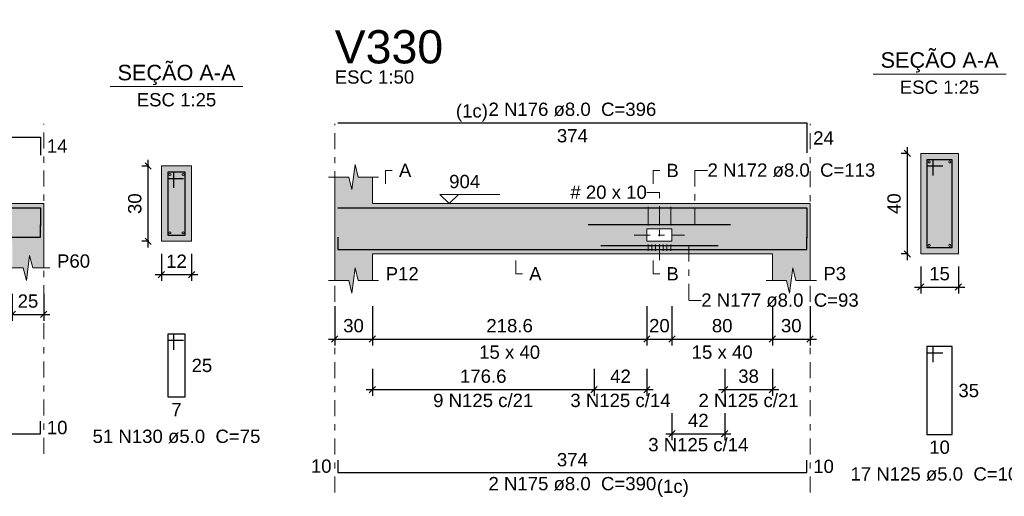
# Model space of a CAD drawing. Header units: millimetres. Extents: x 0 to 119, y 0 to 84.
# Tile 10 of 30: x 63 to 79, y 22 to 29. Entities that reach past the tile are written whole.
import ezdxf

# ---------------------------------------------------------------- set-up
doc = ezdxf.new("R2010")
doc.units = ezdxf.units.MM
doc.header["$MEASUREMENT"] = 0
doc.linetypes.add('DASHDOT', pattern=[2.54, 1.27, -0.635, 0, -0.635])
doc.linetypes.add('NULL', pattern=[0])
doc.layers.get('0').update_dxf_attribs({"lineweight": 18})
for name, color, linetype, lineweight in [('Descrição da armadura', 7, 'Continuous', 0), ('DT-Arm complementar', 5, 'Continuous', 5), ('DT-Barras na forma', 2, 'Continuous', 30), ('DT-Barras no corte', 5, 'Continuous', 5), ('DT-Barras rebatidas', 2, 'Continuous', 30), ('DT-Cotas', 9, 'Continuous', 5), ('DT-Forma', 5, 'Continuous', 5), ('DT-Hachura forma vigas', 254, 'Continuous', 5), ('DT-Hachura seção vigas', 254, 'Continuous', 5), ('DT-Pontilhado', 9, 'DASHDOT', 5), ('DT-Textos', 7, 'Continuous', 5), ('DT-Título', 3, 'Continuous', 20), ('Textos armaduras', 7, 'Continuous', 0)]:
    doc.layers.add(name, color=color, linetype=linetype, lineweight=lineweight)
doc.styles.add('Arial', font='txt')
doc.dimstyles.new('UM_25.000000', dxfattribs={"dimtxt": 0.18, "dimasz": 0.1, "dimexe": 0.1, "dimexo": 0.2, "dimgap": 0, "dimtad": 1, "dimtih": 1, "dimtoh": 1, "dimdec": 1, "dimlfac": 25, "dimzin": 0, "dimdsep": 46, "dimtxsty": 'Standard', "dimcen": 0.09, "dimdle": 0.1, "dimadec": 1, "dimazin": 2, "dimtfac": 1, "dimtdec": 4, "dimtofl": 0, "dimtmove": 0, "dimatfit": 3, "dimfxl": 1, "dimtolj": 1, "dimarcsym": 0})
doc.dimstyles.new('UM_50.000000', dxfattribs={"dimtxt": 0.18, "dimasz": 0.1, "dimexe": 0.1, "dimexo": 0.2, "dimgap": 0, "dimtad": 1, "dimtih": 1, "dimtoh": 1, "dimdec": 1, "dimlfac": 50, "dimzin": 0, "dimdsep": 46, "dimtxsty": 'Standard', "dimcen": 0.09, "dimdle": 0.1, "dimadec": 1, "dimazin": 2, "dimtfac": 1, "dimtdec": 4, "dimtofl": 0, "dimtmove": 0, "dimatfit": 3, "dimfxl": 1, "dimtolj": 1, "dimarcsym": 0})

# ---------------------------------------------------------------- blocks, each defined once
blk = doc.blocks.new('_Oblique')
at = {"color": 0, "linetype": 'ByBlock', "lineweight": -2}
blk.add_line((-0.5, -0.5), (0.5, 0.5), dxfattribs=at)
blk = doc.blocks.new('*D263')
at = {"layer": 'Defpoints', "color": 0}
for p in [(63.054, 25.128), (63.554, 25.128), (63.554, 24.598)]:
    blk.add_point(p, dxfattribs=at)
at = {"layer": 'DT-Cotas', "color": 0, "lineweight": -2}
for p, q in [((63.054, 24.928), (63.054, 24.498)), ((63.554, 24.928), (63.554, 24.498)), ((62.954, 24.598), (63.654, 24.598))]:
    blk.add_line(p, q, dxfattribs=at)
at = {"layer": 'DT-Cotas', "color": 0, "lineweight": -2, "xscale": 0.1, "yscale": 0.1, "zscale": 0.1, "rotation": 180}
blk.add_blockref('_Oblique', (63.054, 24.598), dxfattribs=at)
at = {"layer": 'DT-Cotas', "color": 0, "lineweight": -2, "xscale": 0.1, "yscale": 0.1, "zscale": 0.1}
blk.add_blockref('_Oblique', (63.554, 24.598), dxfattribs=at)
at = {"layer": 'DT-Cotas', "color": 7, "insert": (63.304, 24.81), "char_height": 0.2118, "attachment_point": 5, "rotation": 0.0057, "style": 'Arial'}
blk.add_mtext('\\A1;25', dxfattribs=at)
blk = doc.blocks.new('*D264')
at = {"layer": 'Defpoints', "color": 0}
for p in [(65.218, 26.963), (65.429, 26.963), (65.429, 25.763)]:
    blk.add_point(p, dxfattribs=at)
at = {"layer": 'DT-Cotas', "color": 0, "lineweight": -2}
for p, q in [((65.218, 25.663), (65.218, 27.063)), ((65.229, 26.963), (65.118, 26.963)), ((65.229, 25.763), (65.118, 25.763))]:
    blk.add_line(p, q, dxfattribs=at)
at = {"layer": 'DT-Cotas', "color": 0, "lineweight": -2, "xscale": 0.1, "yscale": 0.1, "zscale": 0.1}
for p, rotation in [((65.218, 26.963), 90), ((65.218, 25.763), 270)]:
    blk.add_blockref('_Oblique', p, dxfattribs=dict(at, rotation=rotation))
at = {"layer": 'DT-Cotas', "color": 7, "insert": (65.006, 26.363), "char_height": 0.2118, "attachment_point": 5, "rotation": 90, "style": 'Arial'}
blk.add_mtext('\\A1;30', dxfattribs=at)
blk = doc.blocks.new('*D265')
at = {"layer": 'Defpoints', "color": 0}
for p in [(65.429, 25.763), (65.909, 25.763), (65.909, 25.234)]:
    blk.add_point(p, dxfattribs=at)
at = {"layer": 'DT-Cotas', "color": 0, "lineweight": -2}
for p, q in [((65.429, 25.563), (65.429, 25.134)), ((65.909, 25.563), (65.909, 25.134)), ((65.329, 25.234), (66.009, 25.234))]:
    blk.add_line(p, q, dxfattribs=at)
at = {"layer": 'DT-Cotas', "color": 0, "lineweight": -2, "xscale": 0.1, "yscale": 0.1, "zscale": 0.1, "rotation": 180}
blk.add_blockref('_Oblique', (65.429, 25.234), dxfattribs=at)
at = {"layer": 'DT-Cotas', "color": 0, "lineweight": -2, "xscale": 0.1, "yscale": 0.1, "zscale": 0.1}
blk.add_blockref('_Oblique', (65.909, 25.234), dxfattribs=at)
at = {"layer": 'DT-Cotas', "color": 7, "insert": (65.669, 25.446), "char_height": 0.2118, "attachment_point": 5, "rotation": 0.0057, "style": 'Arial'}
blk.add_mtext('\\A1;12', dxfattribs=at)
blk = doc.blocks.new('*D268')
at = {"layer": 'Defpoints', "color": 0}
for p in [(68.189, 24.928), (68.789, 24.928), (68.789, 24.206)]:
    blk.add_point(p, dxfattribs=at)
at = {"layer": 'DT-Cotas', "color": 0, "lineweight": -2}
for p, q in [((68.189, 24.728), (68.189, 24.106)), ((68.789, 24.728), (68.789, 24.106)), ((68.089, 24.206), (68.889, 24.206))]:
    blk.add_line(p, q, dxfattribs=at)
at = {"layer": 'DT-Cotas', "color": 0, "lineweight": -2, "xscale": 0.1, "yscale": 0.1, "zscale": 0.1, "rotation": 180}
blk.add_blockref('_Oblique', (68.189, 24.206), dxfattribs=at)
at = {"layer": 'DT-Cotas', "color": 0, "lineweight": -2, "xscale": 0.1, "yscale": 0.1, "zscale": 0.1}
blk.add_blockref('_Oblique', (68.789, 24.206), dxfattribs=at)
at = {"layer": 'DT-Cotas', "color": 7, "insert": (68.489, 24.418), "char_height": 0.2118, "attachment_point": 5, "rotation": 0.0057, "style": 'Arial'}
blk.add_mtext('\\A1;30', dxfattribs=at)
blk = doc.blocks.new('*D269')
at = {"layer": 'Defpoints', "color": 0}
for p in [(68.789, 24.928), (73.161, 24.928), (73.161, 24.206)]:
    blk.add_point(p, dxfattribs=at)
at = {"layer": 'DT-Cotas', "color": 0, "lineweight": -2}
for p, q in [((68.789, 24.728), (68.789, 24.106)), ((73.161, 24.728), (73.161, 24.106)), ((68.689, 24.206), (73.261, 24.206))]:
    blk.add_line(p, q, dxfattribs=at)
at = {"layer": 'DT-Cotas', "color": 0, "lineweight": -2, "xscale": 0.1, "yscale": 0.1, "zscale": 0.1, "rotation": 180}
blk.add_blockref('_Oblique', (68.789, 24.206), dxfattribs=at)
at = {"layer": 'DT-Cotas', "color": 0, "lineweight": -2, "xscale": 0.1, "yscale": 0.1, "zscale": 0.1}
blk.add_blockref('_Oblique', (73.161, 24.206), dxfattribs=at)
at = {"layer": 'DT-Cotas', "color": 7, "insert": (70.975, 24.418), "char_height": 0.2118, "attachment_point": 5, "rotation": 0.0057, "style": 'Arial'}
blk.add_mtext('\\A1;218.6', dxfattribs=at)
blk = doc.blocks.new('*D270')
at = {"layer": 'Defpoints', "color": 0}
for p in [(73.161, 24.928), (73.561, 24.928), (73.561, 24.206)]:
    blk.add_point(p, dxfattribs=at)
at = {"layer": 'DT-Cotas', "color": 0, "lineweight": -2}
for p, q in [((73.161, 24.728), (73.161, 24.106)), ((73.561, 24.728), (73.561, 24.106)), ((73.061, 24.206), (73.661, 24.206))]:
    blk.add_line(p, q, dxfattribs=at)
at = {"layer": 'DT-Cotas', "color": 0, "lineweight": -2, "xscale": 0.1, "yscale": 0.1, "zscale": 0.1, "rotation": 180}
blk.add_blockref('_Oblique', (73.161, 24.206), dxfattribs=at)
at = {"layer": 'DT-Cotas', "color": 0, "lineweight": -2, "xscale": 0.1, "yscale": 0.1, "zscale": 0.1}
blk.add_blockref('_Oblique', (73.561, 24.206), dxfattribs=at)
at = {"layer": 'DT-Cotas', "color": 7, "insert": (73.361, 24.418), "char_height": 0.2118, "attachment_point": 5, "rotation": 0.0057, "style": 'Arial'}
blk.add_mtext('\\A1;20', dxfattribs=at)
blk = doc.blocks.new('*D271')
at = {"layer": 'Defpoints', "color": 0}
for p in [(73.561, 24.928), (75.161, 24.928), (75.161, 24.206)]:
    blk.add_point(p, dxfattribs=at)
at = {"layer": 'DT-Cotas', "color": 0, "lineweight": -2}
for p, q in [((73.561, 24.728), (73.561, 24.106)), ((75.161, 24.728), (75.161, 24.106)), ((73.461, 24.206), (75.261, 24.206))]:
    blk.add_line(p, q, dxfattribs=at)
at = {"layer": 'DT-Cotas', "color": 0, "lineweight": -2, "xscale": 0.1, "yscale": 0.1, "zscale": 0.1, "rotation": 180}
blk.add_blockref('_Oblique', (73.561, 24.206), dxfattribs=at)
at = {"layer": 'DT-Cotas', "color": 0, "lineweight": -2, "xscale": 0.1, "yscale": 0.1, "zscale": 0.1}
blk.add_blockref('_Oblique', (75.161, 24.206), dxfattribs=at)
at = {"layer": 'DT-Cotas', "color": 7, "insert": (74.361, 24.418), "char_height": 0.2118, "attachment_point": 5, "style": 'Arial'}
blk.add_mtext('\\A1;80', dxfattribs=at)
blk = doc.blocks.new('*D272')
at = {"layer": 'Defpoints', "color": 0}
for p in [(75.161, 24.928), (75.761, 24.928), (75.761, 24.206)]:
    blk.add_point(p, dxfattribs=at)
at = {"layer": 'DT-Cotas', "color": 0, "lineweight": -2}
for p, q in [((75.161, 24.728), (75.161, 24.106)), ((75.761, 24.728), (75.761, 24.106)), ((75.061, 24.206), (75.861, 24.206))]:
    blk.add_line(p, q, dxfattribs=at)
at = {"layer": 'DT-Cotas', "color": 0, "lineweight": -2, "xscale": 0.1, "yscale": 0.1, "zscale": 0.1, "rotation": 180}
blk.add_blockref('_Oblique', (75.161, 24.206), dxfattribs=at)
at = {"layer": 'DT-Cotas', "color": 0, "lineweight": -2, "xscale": 0.1, "yscale": 0.1, "zscale": 0.1}
blk.add_blockref('_Oblique', (75.761, 24.206), dxfattribs=at)
at = {"layer": 'DT-Cotas', "color": 7, "insert": (75.461, 24.418), "char_height": 0.2118, "attachment_point": 5, "rotation": 0.0057, "style": 'Arial'}
blk.add_mtext('\\A1;30', dxfattribs=at)
blk = doc.blocks.new('*D273')
at = {"layer": 'Defpoints', "color": 0}
for p in [(77.311, 27.163), (77.523, 27.163), (77.523, 25.563)]:
    blk.add_point(p, dxfattribs=at)
at = {"layer": 'DT-Cotas', "color": 0, "lineweight": -2}
for p, q in [((77.323, 27.163), (77.211, 27.163)), ((77.311, 25.463), (77.311, 27.263)), ((77.323, 25.563), (77.211, 25.563))]:
    blk.add_line(p, q, dxfattribs=at)
at = {"layer": 'DT-Cotas', "color": 0, "lineweight": -2, "xscale": 0.1, "yscale": 0.1, "zscale": 0.1}
for p, rotation in [((77.311, 27.163), 90), ((77.311, 25.563), 270)]:
    blk.add_blockref('_Oblique', p, dxfattribs=dict(at, rotation=rotation))
at = {"layer": 'DT-Cotas', "color": 7, "insert": (77.099, 26.363), "char_height": 0.2118, "attachment_point": 5, "rotation": 90, "style": 'Arial'}
blk.add_mtext('\\A1;40', dxfattribs=at)
blk = doc.blocks.new('*D274')
at = {"layer": 'Defpoints', "color": 0}
for p in [(77.523, 25.563), (78.123, 25.563), (78.123, 25.034)]:
    blk.add_point(p, dxfattribs=at)
at = {"layer": 'DT-Cotas', "color": 0, "lineweight": -2}
for p, q in [((77.523, 25.363), (77.523, 24.934)), ((78.123, 25.363), (78.123, 24.934)), ((77.423, 25.034), (78.223, 25.034))]:
    blk.add_line(p, q, dxfattribs=at)
at = {"layer": 'DT-Cotas', "color": 0, "lineweight": -2, "xscale": 0.1, "yscale": 0.1, "zscale": 0.1, "rotation": 180}
blk.add_blockref('_Oblique', (77.523, 25.034), dxfattribs=at)
at = {"layer": 'DT-Cotas', "color": 0, "lineweight": -2, "xscale": 0.1, "yscale": 0.1, "zscale": 0.1}
blk.add_blockref('_Oblique', (78.123, 25.034), dxfattribs=at)
at = {"layer": 'DT-Cotas', "color": 7, "insert": (77.823, 25.246), "char_height": 0.2118, "attachment_point": 5, "rotation": 0.0057, "style": 'Arial'}
blk.add_mtext('\\A1;15', dxfattribs=at)
blk = doc.blocks.new('*D280')
at = {"layer": 'Defpoints', "color": 0}
for p in [(72.321, 23.931), (73.161, 23.931), (73.161, 23.401)]:
    blk.add_point(p, dxfattribs=at)
at = {"layer": 'DT-Cotas', "color": 0, "lineweight": -2}
for p, q in [((72.321, 23.731), (72.321, 23.301)), ((73.161, 23.731), (73.161, 23.301)), ((72.221, 23.401), (73.261, 23.401))]:
    blk.add_line(p, q, dxfattribs=at)
at = {"layer": 'DT-Cotas', "color": 0, "lineweight": -2, "xscale": 0.1, "yscale": 0.1, "zscale": 0.1, "rotation": 180}
blk.add_blockref('_Oblique', (72.321, 23.401), dxfattribs=at)
at = {"layer": 'DT-Cotas', "color": 0, "lineweight": -2, "xscale": 0.1, "yscale": 0.1, "zscale": 0.1}
blk.add_blockref('_Oblique', (73.161, 23.401), dxfattribs=at)
at = {"layer": 'DT-Cotas', "color": 7, "insert": (72.741, 23.613), "char_height": 0.2118, "attachment_point": 5, "rotation": 0.0057, "style": 'Arial'}
blk.add_mtext('\\A1;42', dxfattribs=at)
blk = doc.blocks.new('*D281')
at = {"layer": 'Defpoints', "color": 0}
for p in [(68.789, 23.931), (72.321, 23.931), (72.321, 23.401)]:
    blk.add_point(p, dxfattribs=at)
at = {"layer": 'DT-Cotas', "color": 0, "lineweight": -2}
for p, q in [((68.789, 23.731), (68.789, 23.301)), ((72.321, 23.731), (72.321, 23.301)), ((68.689, 23.401), (72.421, 23.401))]:
    blk.add_line(p, q, dxfattribs=at)
at = {"layer": 'DT-Cotas', "color": 0, "lineweight": -2, "xscale": 0.1, "yscale": 0.1, "zscale": 0.1, "rotation": 180}
blk.add_blockref('_Oblique', (68.789, 23.401), dxfattribs=at)
at = {"layer": 'DT-Cotas', "color": 0, "lineweight": -2, "xscale": 0.1, "yscale": 0.1, "zscale": 0.1}
blk.add_blockref('_Oblique', (72.321, 23.401), dxfattribs=at)
at = {"layer": 'DT-Cotas', "color": 7, "insert": (70.555, 23.613), "char_height": 0.2118, "attachment_point": 5, "rotation": 0.0057, "style": 'Arial'}
blk.add_mtext('\\A1;176.6', dxfattribs=at)
blk = doc.blocks.new('*D282')
at = {"layer": 'Defpoints', "color": 0}
for p in [(73.561, 23.226), (74.401, 23.226), (74.401, 22.697)]:
    blk.add_point(p, dxfattribs=at)
at = {"layer": 'DT-Cotas', "color": 0, "lineweight": -2}
for p, q in [((73.561, 23.026), (73.561, 22.597)), ((74.401, 23.026), (74.401, 22.597)), ((73.461, 22.697), (74.501, 22.697))]:
    blk.add_line(p, q, dxfattribs=at)
at = {"layer": 'DT-Cotas', "color": 0, "lineweight": -2, "xscale": 0.1, "yscale": 0.1, "zscale": 0.1, "rotation": 180}
blk.add_blockref('_Oblique', (73.561, 22.697), dxfattribs=at)
at = {"layer": 'DT-Cotas', "color": 0, "lineweight": -2, "xscale": 0.1, "yscale": 0.1, "zscale": 0.1}
blk.add_blockref('_Oblique', (74.401, 22.697), dxfattribs=at)
at = {"layer": 'DT-Cotas', "color": 7, "insert": (73.981, 22.909), "char_height": 0.2118, "attachment_point": 5, "rotation": 0.0057, "style": 'Arial'}
blk.add_mtext('\\A1;42', dxfattribs=at)
blk = doc.blocks.new('*D283')
at = {"layer": 'Defpoints', "color": 0}
for p in [(74.401, 23.931), (75.161, 23.931), (75.161, 23.401)]:
    blk.add_point(p, dxfattribs=at)
at = {"layer": 'DT-Cotas', "color": 0, "lineweight": -2}
for p, q in [((74.401, 23.731), (74.401, 23.301)), ((75.161, 23.731), (75.161, 23.301)), ((74.301, 23.401), (75.261, 23.401))]:
    blk.add_line(p, q, dxfattribs=at)
at = {"layer": 'DT-Cotas', "color": 0, "lineweight": -2, "xscale": 0.1, "yscale": 0.1, "zscale": 0.1, "rotation": 180}
blk.add_blockref('_Oblique', (74.401, 23.401), dxfattribs=at)
at = {"layer": 'DT-Cotas', "color": 0, "lineweight": -2, "xscale": 0.1, "yscale": 0.1, "zscale": 0.1}
blk.add_blockref('_Oblique', (75.161, 23.401), dxfattribs=at)
at = {"layer": 'DT-Cotas', "color": 7, "insert": (74.781, 23.613), "char_height": 0.2118, "attachment_point": 5, "style": 'Arial'}
blk.add_mtext('\\A1;38', dxfattribs=at)

msp = doc.modelspace()

# ---------------------------------------------------------------- hatches: boundary and pattern name
at = {"layer": 'DT-Hachura forma vigas', "linetype": 'Continuous'}
h = msp.add_hatch(color=254, dxfattribs=at)
h.paths.add_polyline_path([(75.7606, 25.1396), (75.7606, 25.5632), (75.7606, 26.3632), (75.1606, 26.3632), (68.789, 26.3632), (68.789, 26.7868), (68.564, 26.7868), (68.514, 26.9868), (68.464, 26.5868), (68.414, 26.7868), (68.189, 26.7868), (68.189, 26.3632), (68.189, 25.5632), (68.189, 25.1396), (68.414, 25.1396), (68.464, 24.9396), (68.514, 25.3396), (68.564, 25.1396), (68.789, 25.1396), (68.789, 25.5632), (75.1606, 25.5632), (75.1606, 25.1396), (75.3856, 25.1396), (75.4356, 24.9396), (75.4856, 25.3396), (75.5356, 25.1396), (75.7606, 25.1396)])
h.paths.add_polyline_path([(73.5606, 25.9632), (73.1606, 25.9632), (73.1606, 25.7632), (73.5606, 25.7632), (73.5606, 25.9632)], flags=0)
msp.add_hatch(color=254, dxfattribs=at).paths.add_polyline_path([(63.5544, 25.3396), (63.5544, 25.7632), (63.5544, 26.3632), (63.0544, 26.3632), (56.8772, 26.3632), (56.3772, 26.3632), (47.5902, 26.3632), (47.0902, 26.3632), (47.0902, 25.7632), (47.0902, 25.3396), (47.2652, 25.3396), (47.3152, 25.1396), (47.3652, 25.5396), (47.4152, 25.3396), (47.5902, 25.3396), (47.5902, 25.7632), (56.3772, 25.7632), (56.3772, 25.3396), (56.5522, 25.3396), (56.6022, 25.1396), (56.6522, 25.5396), (56.7022, 25.3396), (56.8772, 25.3396), (56.8772, 25.7632), (63.0544, 25.7632), (63.0544, 25.3396), (63.2294, 25.3396), (63.2794, 25.1396), (63.3294, 25.5396), (63.3794, 25.3396), (63.5544, 25.3396)])
at = {"layer": 'DT-Hachura seção vigas', "linetype": 'Continuous'}
for points in [[(77.5228, 25.5632), (77.5228, 25.5632), (78.1228, 25.5632), (78.1228, 27.1632), (77.5228, 27.1632), (77.5228, 25.5632)], [(65.4295, 25.7632), (65.4295, 25.7632), (65.9095, 25.7632), (65.9095, 26.9632), (65.4295, 26.9632), (65.4295, 25.7632)]]:
    msp.add_hatch(color=254, dxfattribs=at).paths.add_polyline_path(points)

# ---------------------------------------------------------------- linework, layer by layer
at = {"layer": 'DT-Arm complementar'}
for p, q in [((73.1806, 26.3132), (73.1806, 26.0132)), ((73.3606, 26.3132), (73.3606, 26.0132)), ((73.5406, 26.3132), (73.5406, 26.0132)), ((73.1806, 25.7132), (73.1806, 25.6132)), ((73.2406, 25.7132), (73.2406, 25.6132)), ((73.3006, 25.7132), (73.3006, 25.6132)), ((73.3606, 25.7132), (73.3606, 25.6132)), ((73.4206, 25.7132), (73.4206, 25.6132)), ((73.4806, 25.7132), (73.4806, 25.6132)), ((73.5406, 25.7132), (73.5406, 25.6132))]:
    msp.add_line(p, q, dxfattribs=at)
at = {"layer": 'DT-Barras na forma'}
for p, q in [((77.7228, 27.0632), (77.6228, 27.0632)), ((77.6228, 27.0632), (77.6228, 25.6632)), ((78.0228, 27.0632), (77.6228, 27.0632)), ((77.6228, 27.0632), (77.6228, 26.9632)), ((77.7228, 26.8132), (77.7228, 27.0632)), ((78.0228, 25.6632), (78.0228, 27.0632)), ((65.6295, 26.8632), (65.5295, 26.8632)), ((65.5295, 26.8632), (65.5295, 25.8632)), ((65.8095, 26.8632), (65.5295, 26.8632)), ((65.5295, 26.8632), (65.5295, 26.7632)), ((65.6295, 26.6132), (65.6295, 26.8632)), ((65.8095, 25.8632), (65.8095, 26.8632)), ((77.6228, 26.9632), (77.8728, 26.9632)), ((65.5295, 26.7632), (65.7795, 26.7632)), ((65.5295, 25.8632), (65.8095, 25.8632)), ((77.6228, 25.6632), (78.0228, 25.6632))]:
    msp.add_line(p, q, dxfattribs=at)
for points in [[(47.1402, 26.0086), (47.1402, 26.2952), (63.5044, 26.2952), (63.5044, 26.0086)], [(68.239, 26.2952), (75.7106, 26.2952), (75.7106, 25.8174)], [(47.1402, 26.0312), (47.1402, 25.8312), (63.5044, 25.8312), (63.5044, 26.0312)], [(72.2269, 26.0312), (74.4943, 26.0312)], [(68.239, 25.8312), (68.239, 25.6312), (75.7106, 25.6312), (75.7106, 25.8312)], [(72.4269, 25.6952), (74.2943, 25.6952)]]:
    msp.add_lwpolyline(points, dxfattribs=at)
at = {"layer": 'DT-Barras no corte'}
for centre in [(77.6588, 27.0272), (77.9868, 27.0272), (65.5655, 26.8272), (65.7735, 26.8272), (65.5655, 25.8992), (65.7735, 25.8992), (77.6588, 25.6992), (77.9868, 25.6992)]:
    msp.add_circle(centre, 0.016, dxfattribs=at)
at = {"layer": 'DT-Barras rebatidas'}
for points in [[(68.239, 27.649), (75.7106, 27.649), (75.7106, 27.1712)], [(47.1402, 27.1382), (47.1402, 27.4248), (63.5044, 27.4248), (63.5044, 27.1382)], [(65.6295, 24.0365), (65.6295, 24.2865), (65.5295, 24.2865), (65.5295, 23.2865), (65.8095, 23.2865), (65.8095, 24.2865), (65.5295, 24.2865), (65.5295, 24.1865), (65.7795, 24.1865)], [(77.7228, 23.8365), (77.7228, 24.0865), (77.6228, 24.0865), (77.6228, 22.6865), (78.0228, 22.6865), (78.0228, 24.0865), (77.6228, 24.0865), (77.6228, 23.9865), (77.8728, 23.9865)], [(47.1402, 22.8966), (47.1402, 22.6966), (63.5044, 22.6966), (63.5044, 22.8966)], [(68.239, 22.2784), (68.239, 22.0784), (75.7106, 22.0784), (75.7106, 22.2784)]]:
    msp.add_lwpolyline(points, dxfattribs=at)
at = {"layer": 'DT-Forma'}
for p, q in [((78.1228, 27.1632), (77.5228, 27.1632)), ((77.5228, 27.1632), (77.5228, 25.5632)), ((78.1228, 25.5632), (78.1228, 27.1632)), ((68.464, 26.5868), (68.514, 26.9868)), ((68.514, 26.9868), (68.564, 26.7868)), ((65.9095, 26.9632), (65.4295, 26.9632)), ((65.4295, 26.9632), (65.4295, 25.7632)), ((65.9095, 25.7632), (65.9095, 26.9632)), ((68.089, 26.7868), (68.414, 26.7868)), ((68.189, 26.3632), (68.189, 26.7868)), ((68.414, 26.7868), (68.464, 26.5868)), ((68.564, 26.7868), (68.889, 26.7868)), ((68.789, 26.7868), (68.789, 26.3632)), ((63.0544, 26.3632), (63.5544, 26.3632)), ((68.789, 26.3632), (75.1606, 26.3632)), ((75.1606, 26.3632), (75.7606, 26.3632)), ((63.5544, 25.3396), (63.5544, 25.7632)), ((65.4295, 25.7632), (65.9095, 25.7632)), ((68.189, 25.5632), (68.189, 25.1396)), ((68.789, 25.1396), (68.789, 25.5632)), ((68.789, 25.5632), (75.1606, 25.5632)), ((75.1606, 25.5632), (75.1606, 25.1396)), ((75.7606, 25.1396), (75.7606, 25.5632)), ((77.5228, 25.5632), (78.1228, 25.5632)), ((63.2794, 25.1396), (63.3294, 25.5396)), ((63.3294, 25.5396), (63.3794, 25.3396)), ((62.9544, 25.3396), (63.2294, 25.3396)), ((63.2294, 25.3396), (63.2794, 25.1396)), ((63.3794, 25.3396), (63.6544, 25.3396)), ((68.464, 24.9396), (68.514, 25.3396)), ((68.514, 25.3396), (68.564, 25.1396)), ((75.4356, 24.9396), (75.4856, 25.3396)), ((75.4856, 25.3396), (75.5356, 25.1396)), ((68.089, 25.1396), (68.414, 25.1396)), ((68.414, 25.1396), (68.464, 24.9396)), ((68.564, 25.1396), (68.889, 25.1396)), ((75.0606, 25.1396), (75.3856, 25.1396)), ((75.3856, 25.1396), (75.4356, 24.9396)), ((75.5356, 25.1396), (75.8606, 25.1396))]:
    msp.add_line(p, q, dxfattribs=at)
at = {"layer": 'DT-Forma', "linetype": 'Continuous'}
for p, q in [((63.5544, 26.3632), (63.5544, 25.7632)), ((68.189, 25.5632), (68.189, 26.3632)), ((75.7606, 26.3632), (75.7606, 25.5632))]:
    msp.add_line(p, q, dxfattribs=at)
at = {"layer": 'DT-Forma'}
msp.add_lwpolyline([(73.3606, 25.9632), (73.1606, 25.9632), (73.1606, 25.7632), (73.5606, 25.7632), (73.5606, 25.9632), (73.3606, 25.9632)], close=True, dxfattribs=at)
at = {"layer": 'DT-Pontilhado', "ltscale": 0.2}
for p, q in [((63.5544, 22.3789), (63.5544, 27.6366)), ((68.189, 21.7607), (68.189, 27.6366)), ((75.7606, 21.7607), (75.7606, 27.6366)), ((73.9275, 26.0312), (73.9275, 26.8927)), ((73.9275, 26.8927), (74.1275, 26.8927)), ((73.3606, 26.5433), (73.1606, 26.5433)), ((73.3606, 25.4632), (73.3606, 26.5433)), ((72.9606, 25.8632), (73.7606, 25.8632)), ((73.8275, 25.6952), (73.8275, 24.8183)), ((73.8275, 24.8183), (74.0275, 24.8183))]:
    msp.add_line(p, q, dxfattribs=at)
at = {"layer": 'DT-Textos'}
for p, q in [((76.7638, 28.4281), (78.8818, 28.4281)), ((64.6105, 28.2281), (66.7285, 28.2281))]:
    msp.add_line(p, q, dxfattribs=at)
for points in [[(69.0008, 26.6809), (69.0008, 26.8927), (69.1067, 26.8927)], [(73.2606, 26.6809), (73.2606, 26.8927), (73.3665, 26.8927)], [(70.1605, 26.5115), (70.0122, 26.3632), (69.864, 26.5115), (70.8171, 26.5115)], [(71.0748, 25.4573), (71.0748, 25.2455), (71.1807, 25.2455)], [(73.2606, 25.4573), (73.2606, 25.2455), (73.3665, 25.2455)]]:
    msp.add_lwpolyline(points, dxfattribs=at)

# ---------------------------------------------------------------- texts
at = {"layer": 'Descrição da armadura', "linetype": 'NULL', "char_height": 0.2118, "line_spacing_factor": 0.9, "style": 'Arial'}
for s, insert, width, attachment_point in [('2 N176 ø8.0  C=396', (71.9752, 27.7553), 5.239541, 8), ('2 N172 ø8.0  C=113', (74.1272, 26.7871), 5.239541, 7), ('2 N177 ø8.0  C=93', (74.0272, 24.7156), 4.916973, 7), ('9 N125 c/21', (70.5548, 23.1197), 3.127695, 8), ('3 N125 c/14', (72.7406, 23.1197), 3.127695, 8), ('2 N125 c/21', (74.7806, 23.1197), 3.127695, 8), ('51 N130 ø5.0  C=75', (65.6693, 22.5451), 5.239541, 8), ('3 N125 c/14', (73.9806, 22.4151), 3.127695, 8), ('17 N125 ø5.0  C=101', (77.8232, 21.9451), 5.562109, 8), ('2 N175 ø8.0  C=390', (71.9748, 22.0085), 5.239541, 2)]:
    msp.add_mtext(s, dxfattribs=dict(at, insert=insert, width=width, attachment_point=attachment_point))
at = {"layer": 'DT-Textos', "linetype": 'NULL', "line_spacing_factor": 0.798, "style": 'Arial'}
for s, insert, char_height, width, attachment_point in [('SEÇÃO A-A', (77.8232, 28.4522), 0.2471, 3.812061, 8), ('SEÇÃO A-A', (65.6693, 28.2522), 0.2471, 3.812061, 8), ('ESC 1:50', (68.1892, 28.2721), 0.2118, 2.482559, 7), ('ESC 1:25', (77.8232, 28.1101), 0.2118, 2.482559, 8), ('ESC 1:25', (65.6693, 27.9101), 0.2118, 2.482559, 8), ('(1c)', (70.6292, 27.6717), 0.2118, 0.998857, 9), ('A', (69.2122, 26.7871), 0.2118, 0.386855, 7), ('B', (73.4722, 26.7871), 0.2118, 0.386855, 7), ('904', (70.0122, 26.6071), 0.2118, 0.967705, 7), ('# 20 x 10', (73.1602, 26.4371), 0.2118, 2.38627, 9), ('P60', (63.7663, 25.3401), 0.2118, 1.031992, 7), ('P12', (69.0012, 25.1401), 0.2118, 1.031992, 7), ('A', (71.2862, 25.1401), 0.2118, 0.386855, 7), ('B', (73.4722, 25.1401), 0.2118, 0.386855, 7), ('P3', (75.9722, 25.1401), 0.2118, 0.709424, 7), ('15 x 40', (70.9752, 23.889), 0.2118, 1.902559, 8), ('15 x 40', (74.3602, 23.889), 0.2118, 1.902559, 8), ('(1c)', (73.3202, 21.691), 0.2118, 0.998857, 7)]:
    msp.add_mtext(s, dxfattribs=dict(at, insert=insert, char_height=char_height, width=width, attachment_point=attachment_point))
at = {"layer": 'DT-Título', "linetype": 'NULL', "insert": (68.1892, 28.59), "char_height": 0.5295, "width": 3.456465, "attachment_point": 7, "line_spacing_factor": 0.798, "style": 'Arial'}
msp.add_mtext('V330', dxfattribs=at)
at = {"layer": 'Textos armaduras', "linetype": 'NULL', "char_height": 0.2118, "line_spacing_factor": 0.9, "style": 'Arial'}
for s, insert, width, attachment_point in [('374', (71.9748, 27.5517), 1.367705, 2), ('24', (75.8106, 27.516), 1.045137, 1), ('14', (63.6044, 27.3874), 1.045137, 1), ('25', (65.9095, 23.8924), 1.045137, 1), ('35', (78.1228, 23.4924), 1.045137, 1), ('7', (65.6695, 23.1892), 0.722568, 2), ('10', (63.6044, 22.9025), 1.045137, 1), ('10', (77.8228, 22.5892), 1.045137, 2), ('374', (71.9748, 22.1757), 1.367705, 8), ('10', (68.139, 22.0725), 1.045137, 9), ('10', (75.8106, 22.2843), 1.045137, 1)]:
    msp.add_mtext(s, dxfattribs=dict(at, insert=insert, width=width, attachment_point=attachment_point))

# ---------------------------------------------------------------- dimensions: what is measured, and where the dimension line sits
at = {"layer": 'DT-Cotas'}
for base, p1, p2, picture, middle in [((77.311, 27.1632), (77.5228, 25.5632), (77.5228, 27.1632), '*D273', (77.0992, 26.3632)), ((65.2177, 26.9632), (65.4295, 25.7632), (65.4295, 26.9632), '*D264', (65.0059, 26.3632))]:
    dim = msp.add_linear_dim(base=base, p1=p1, p2=p2, angle=90, dimstyle='UM_25.000000', override={"dimtxt": 0.2118, "dimasz": 0.1, "dimexe": 0.1, "dimexo": 0.2, "dimtad": 1, "dimtih": 0, "dimtoh": 0, "dimdec": 1, "dimlfac": 25, "dimzin": 8, "dimtxsty": 'Arial', "dimblk": 'Oblique', "dimblk1": 'Oblique', "dimblk2": 'Oblique', "dimsah": 1, "dimdle": 0.1, "dimse1": 0, "dimse2": 0, "dimclrt": 7, "dimadec": 1, "dimazin": 3, "dimtmove": 2, "dimldrblk": 'Oblique'}, dxfattribs=at)
    dim.commit()
    dim.dimension.update_dxf_attribs({"geometry": picture, "text_midpoint": middle, "dimtype": 160, "text_rotation": 90})
for base, p1, p2, dimstyle, override, picture, middle in [((65.9095, 25.2337), (65.4295, 25.7632), (65.9095, 25.7632), 'UM_25.000000', {"dimtxt": 0.2118, "dimasz": 0.1, "dimexe": 0.1, "dimexo": 0.2, "dimtad": 1, "dimtih": 0, "dimtoh": 0, "dimdec": 1, "dimlfac": 25, "dimzin": 8, "dimtxsty": 'Arial', "dimblk": 'Oblique', "dimblk1": 'Oblique', "dimblk2": 'Oblique', "dimsah": 1, "dimdle": 0.1, "dimse1": 0, "dimse2": 0, "dimclrt": 7, "dimadec": 1, "dimazin": 3, "dimtmove": 2, "dimldrblk": 'Oblique'}, '*D265', (65.6695, 25.4455)), ((78.1228, 25.0337), (77.5228, 25.5632), (78.1228, 25.5632), 'UM_25.000000', {"dimtxt": 0.2118, "dimasz": 0.1, "dimexe": 0.1, "dimexo": 0.2, "dimtad": 1, "dimtih": 0, "dimtoh": 0, "dimdec": 1, "dimlfac": 25, "dimzin": 8, "dimtxsty": 'Arial', "dimblk": 'Oblique', "dimblk1": 'Oblique', "dimblk2": 'Oblique', "dimsah": 1, "dimdle": 0.1, "dimse1": 0, "dimse2": 0, "dimclrt": 7, "dimadec": 1, "dimazin": 3, "dimtmove": 2, "dimldrblk": 'Oblique'}, '*D274', (77.8228, 25.2455)), ((63.5544, 24.5983), (63.0544, 25.1278), (63.5544, 25.1278), 'UM_50.000000', {"dimtxt": 0.2118, "dimasz": 0.1, "dimexe": 0.1, "dimexo": 0.2, "dimtad": 1, "dimtih": 0, "dimtoh": 0, "dimdec": 1, "dimlfac": 50, "dimzin": 8, "dimtxsty": 'Arial', "dimblk": 'Oblique', "dimblk1": 'Oblique', "dimblk2": 'Oblique', "dimsah": 1, "dimdle": 0.1, "dimse1": 0, "dimse2": 0, "dimclrt": 7, "dimadec": 1, "dimazin": 3, "dimtmove": 2, "dimldrblk": 'Oblique'}, '*D263', (63.3044, 24.8101)), ((68.789, 24.2062), (68.189, 24.9278), (68.789, 24.9278), 'UM_50.000000', {"dimtxt": 0.2118, "dimasz": 0.1, "dimexe": 0.1, "dimexo": 0.2, "dimtad": 1, "dimtih": 0, "dimtoh": 0, "dimdec": 1, "dimlfac": 50, "dimzin": 8, "dimtxsty": 'Arial', "dimblk": 'Oblique', "dimblk1": 'Oblique', "dimblk2": 'Oblique', "dimsah": 1, "dimdle": 0.1, "dimse1": 0, "dimse2": 0, "dimclrt": 7, "dimadec": 1, "dimazin": 3, "dimtmove": 2, "dimldrblk": 'Oblique'}, '*D268', (68.489, 24.418)), ((73.1606, 24.2062), (68.789, 24.9278), (73.1606, 24.9278), 'UM_50.000000', {"dimtxt": 0.2118, "dimasz": 0.1, "dimexe": 0.1, "dimexo": 0.2, "dimtad": 1, "dimtih": 0, "dimtoh": 0, "dimdec": 1, "dimlfac": 50, "dimzin": 8, "dimtxsty": 'Arial', "dimblk": 'Oblique', "dimblk1": 'Oblique', "dimblk2": 'Oblique', "dimsah": 1, "dimdle": 0.1, "dimse1": 0, "dimse2": 0, "dimclrt": 7, "dimadec": 1, "dimazin": 3, "dimtmove": 2, "dimldrblk": 'Oblique'}, '*D269', (70.9748, 24.418)), ((73.5606, 24.2062), (73.1606, 24.9278), (73.5606, 24.9278), 'UM_50.000000', {"dimtxt": 0.2118, "dimasz": 0.1, "dimexe": 0.1, "dimexo": 0.2, "dimtad": 1, "dimtih": 0, "dimtoh": 0, "dimdec": 1, "dimlfac": 50, "dimzin": 8, "dimtxsty": 'Arial', "dimblk": 'Oblique', "dimblk1": 'Oblique', "dimblk2": 'Oblique', "dimsah": 1, "dimdle": 0.1, "dimse1": 0, "dimse2": 0, "dimclrt": 7, "dimadec": 1, "dimazin": 3, "dimtmove": 2, "dimldrblk": 'Oblique'}, '*D270', (73.3606, 24.418)), ((75.7606, 24.2062), (75.1606, 24.9278), (75.7606, 24.9278), 'UM_50.000000', {"dimtxt": 0.2118, "dimasz": 0.1, "dimexe": 0.1, "dimexo": 0.2, "dimtad": 1, "dimtih": 0, "dimtoh": 0, "dimdec": 1, "dimlfac": 50, "dimzin": 8, "dimtxsty": 'Arial', "dimblk": 'Oblique', "dimblk1": 'Oblique', "dimblk2": 'Oblique', "dimsah": 1, "dimdle": 0.1, "dimse1": 0, "dimse2": 0, "dimclrt": 7, "dimadec": 1, "dimazin": 3, "dimtmove": 2, "dimldrblk": 'Oblique'}, '*D272', (75.4606, 24.418)), ((72.3206, 23.4014), (68.789, 23.9309), (72.3206, 23.9309), 'UM_50.000000', {"dimtxt": 0.2118, "dimasz": 0.1, "dimexe": 0.1, "dimexo": 0.2, "dimtad": 1, "dimtih": 0, "dimtoh": 0, "dimdec": 1, "dimlfac": 50, "dimzin": 8, "dimtxsty": 'Arial', "dimblk": 'Oblique', "dimblk1": 'Oblique', "dimblk2": 'Oblique', "dimsah": 1, "dimdle": 0.1, "dimse1": 0, "dimse2": 0, "dimclrt": 7, "dimadec": 1, "dimazin": 3, "dimtmove": 2, "dimldrblk": 'Oblique'}, '*D281', (70.5548, 23.6132)), ((73.1606, 23.4014), (72.3206, 23.9309), (73.1606, 23.9309), 'UM_50.000000', {"dimtxt": 0.2118, "dimasz": 0.1, "dimexe": 0.1, "dimexo": 0.2, "dimtad": 1, "dimtih": 0, "dimtoh": 0, "dimdec": 1, "dimlfac": 50, "dimzin": 8, "dimtxsty": 'Arial', "dimblk": 'Oblique', "dimblk1": 'Oblique', "dimblk2": 'Oblique', "dimsah": 1, "dimdle": 0.1, "dimse1": 0, "dimse2": 0, "dimclrt": 7, "dimadec": 1, "dimazin": 3, "dimtmove": 2, "dimldrblk": 'Oblique'}, '*D280', (72.7406, 23.6132)), ((74.4006, 22.6968), (73.5606, 23.2263), (74.4006, 23.2263), 'UM_50.000000', {"dimtxt": 0.2118, "dimasz": 0.1, "dimexe": 0.1, "dimexo": 0.2, "dimtad": 1, "dimtih": 0, "dimtoh": 0, "dimdec": 1, "dimlfac": 50, "dimzin": 8, "dimtxsty": 'Arial', "dimblk": 'Oblique', "dimblk1": 'Oblique', "dimblk2": 'Oblique', "dimsah": 1, "dimdle": 0.1, "dimse1": 0, "dimse2": 0, "dimclrt": 7, "dimadec": 1, "dimazin": 3, "dimtmove": 2, "dimldrblk": 'Oblique'}, '*D282', (73.9806, 22.9086))]:
    dim = msp.add_linear_dim(base=base, p1=p1, p2=p2, dimstyle=dimstyle, override=override, dxfattribs=at)
    dim.commit()
    dim.dimension.update_dxf_attribs({"geometry": picture, "text_midpoint": middle, "dimtype": 160, "text_rotation": 0.00573})
for base, p1, p2, picture, middle in [((75.1606, 24.2062), (73.5606, 24.9278), (75.1606, 24.9278), '*D271', (74.3606, 24.418)), ((75.1606, 23.4014), (74.4006, 23.9309), (75.1606, 23.9309), '*D283', (74.7806, 23.6132))]:
    dim = msp.add_linear_dim(base=base, p1=p1, p2=p2, dimstyle='UM_50.000000', override={"dimtxt": 0.2118, "dimasz": 0.1, "dimexe": 0.1, "dimexo": 0.2, "dimtad": 1, "dimtih": 0, "dimtoh": 0, "dimdec": 1, "dimlfac": 50, "dimzin": 8, "dimtxsty": 'Arial', "dimblk": 'Oblique', "dimblk1": 'Oblique', "dimblk2": 'Oblique', "dimsah": 1, "dimdle": 0.1, "dimse1": 0, "dimse2": 0, "dimclrt": 7, "dimadec": 1, "dimazin": 3, "dimtmove": 2, "dimldrblk": 'Oblique'}, dxfattribs=at)
    dim.commit()
    dim.dimension.update_dxf_attribs({"geometry": picture, "text_midpoint": middle, "dimtype": 160})

doc.saveas('drawing.dxf')
